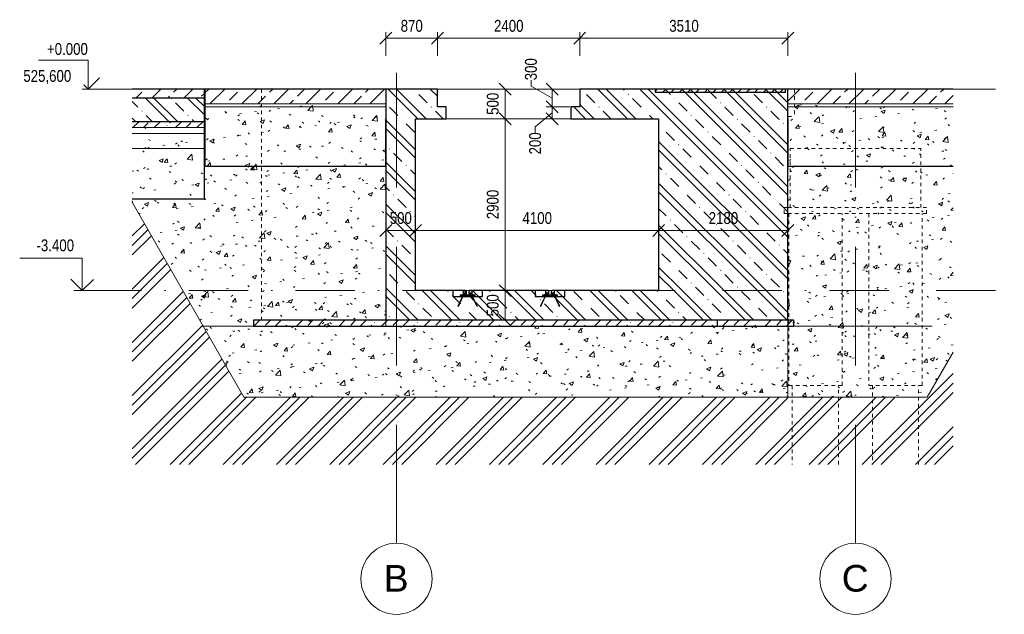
# Model space of a CAD drawing. Header units: millimetres. Extents: x 7561 to 278966, y -17625 to 5584.
# Tile 12 of 34: x 125863 to 142467, y -8862 to 1172. Entities that reach past the tile are written whole.
import ezdxf

# ---------------------------------------------------------------- set-up
doc = ezdxf.new("R2010")
doc.units = ezdxf.units.MM
for name, pattern in [('A_CARA_07', [7, 5, -2]), ('A_CARA_15', [7.6, 5, -1.3, 0, -1.3]), ('skrytá malá', [120, 60, -60]), ('Čerchovaná 10mm', [1800, 1000, -400, 0, -400]), ('Čerchovaná 20mm', [3000, 2000, -500, 0, -500])]:
    doc.linetypes.add(name, pattern=pattern)
for name, color, linetype, lineweight in [('_Skryté čáry_', 250, 'A_CARA_07', 9), ('CA_KOTY', 3, 'Continuous', 9), ('CA_KOTY-100', 3, 'Continuous', 9), ('CA_KOTYVYS', 3, 'Continuous', 9), ('CA_OSY', 5, 'A_CARA_15', 9), ('CA_PODLAHA', 1, 'Continuous', 25), ('CA_PODLAHA25', 7, 'Continuous', 13), ('CA_POHHRA18', 9, 'Continuous', 9), ('CA_POHHRA25', 7, 'Continuous', 13), ('CA_REZY', 1, 'Continuous', 25), ('CA_SRAFY', 9, 'Continuous', 25), ('CA_TEXT35', 62, 'Continuous', 9), ('CA_VYZTUZ5', 1, 'Continuous', 13), ('CA_ZAKLADY25', 7, 'Continuous', 13), ('CA_ZAKLADY5', 1, 'Continuous', 25), ('CA_ZAKLADY_NEVHRA', 3, 'skrytá malá', 9), ('CA_ZARIZPRED', 8, 'Continuous', 13), ('Konstrukční výztuhy', 7, 'Continuous', 13), ('S-BEAMHDN', 4, 'skrytá malá', 9), ('Terénní útvar', 7, 'Continuous', 13), ('Vzor v řezu', 7, 'Continuous', 13)]:
    doc.layers.add(name, color=color, linetype=linetype, lineweight=lineweight)
doc.styles.add('Arial', font='arial.ttf', dxfattribs={"width": 0.8, "height": 200})
doc.styles.add('Arial_1', font='arial.ttf', dxfattribs={"height": 450})
doc.dimstyles.new('HP_Přímá_-_2_mm_Ariel_1-100', dxfattribs={"dimscale": 304.8, "dimtxt": 204.05188, "dimasz": 0.656168, "dimexe": 0.328084, "dimexo": 0.0625, "dimgap": 0.164042, "dimtad": 1, "dimdec": 0, "dimzin": 0, "dimdsep": 46, "dimtxsty": 'Arial', "dimblk1": 'OBLIQUE', "dimblk2": 'OBLIQUE', "dimsah": 1, "dimcen": 0.09, "dimazin": 0, "dimtfac": 1, "dimtdec": 4, "dimtix": 1, "dimtmove": 0, "dimatfit": 3, "dimfxl": 0.984252, "dimfxlon": 1, "dimtvp": 1, "dimtolj": 1, "dimtzin": 0, "dimarcsym": 2})
doc.dimstyles.new('HP_Přímá_-_2_mm_Ariel_1-100_1', dxfattribs={"dimscale": 304.8, "dimtxt": 204.05188, "dimasz": 0.656168, "dimexe": 0.328084, "dimexo": 0.0625, "dimgap": 0.164042, "dimtad": 1, "dimdec": 0, "dimzin": 0, "dimdsep": 46, "dimtxsty": 'Arial', "dimblk1": 'OBLIQUE', "dimblk2": 'OBLIQUE', "dimsah": 1, "dimcen": 0.09, "dimazin": 0, "dimtfac": 1, "dimtdec": 4, "dimtix": 1, "dimtmove": 1, "dimatfit": 3, "dimfxl": 0.984252, "dimfxlon": 1, "dimtvp": 1, "dimtolj": 1, "dimtzin": 0, "dimarcsym": 2})
pattern_1 = [(50, (144825.1, 6344.4), (728.737, -63.756), [76.2, -838.2]), (355, (144825.1, 6344.4), (-140.972, 764.228), [60.96, -670.56]), (100.451, (144885.84, 6339.1), (587.77, 700.467), [64.76, -712.36]), (46.184, (144825.1, 6547.6), (1084.316, -168.17), [114.3, -1257.3]), (96.636, (144915.5, 6533.6), (949.61, 989.71), [97.14, -1068.54]), (351.184, (144825.1, 6547.6), (949.62, 989.7), [91.44, -1005.84]), (21, (144926.7, 6496.8), (606.458, -409.06), [76.2, -838.2]), (326, (144926.7, 6496.8), (247.208, 736.753), [60.96, -670.56]), (71.451, (144977.25, 6462.7), (853.668, 327.685), [64.76, -712.36]), (37.5, (144825.1, 6344.4), (12.3547, 338.22), [33.528, -628.904, 33.528, -647.192, -673.1]), (37.5, (144825.1, 6344.4), (12.3547, 338.22), [-1343.152, 33.528, -639.572]), (7.5, (144825.1, 6344.4), (267.279, 400.722), [33.528, -354.584, 33.528, -613.664, -256.54]), (7.5, (144825.1, 6344.4), (267.279, 400.722), [-1035.304, 33.528, -223.012]), (327.5, (144598.54, 6344.4), (542.3633, -22.9153), [33.528, -220.472, 33.528, -1810.512]), (327.5, (144598.54, 6344.4), (542.3633, -22.9153), [-287.528, -758.952, 33.528, -1018.032]), (317.5, (144496.94, 6344.4), (592.517, 101.707), [33.528, -296.672, 33.528, -492.76, -746.76]), (317.5, (144496.94, 6344.4), (592.517, 101.707), [-856.488, 33.528, -713.232])]
pattern_2 = [(45, (144825.1, 6344.4), (-269.408, 269.408), []), (45, (145094.52, 6344.4), (-269.408, 269.408), [190.5, -95.25])]
pattern_3 = [(135, (144825.1, 6344.4), (-353.553, -353.553), []), (135, (144966.53, 6344.4), (-353.553, -353.553), []), (135, (145249.4, 6344.4), (-494.975, -212.132), [200, -100, 3.353, -96.647])]
pattern_4 = [(45, (144825.1, 6344.4), (-179.605, 179.605), []), (45, (145004.72, 6344.4), (-89.8026, 269.4077), [127, -63.5, 3.353, -60.147])]

# ---------------------------------------------------------------- blocks, each defined once
blk = doc.blocks.new('Plech5 - Plech-2294364-Řez A6')
at = {"layer": 'Konstrukční výztuhy', "lineweight": 9}
h = blk.add_hatch(dxfattribs=at)
h.set_pattern_fill('FP_53', color=8, style=0, pattern_type=2)
h.set_pattern_definition([(45, (33358.17, 6344.39), (-70.7107, 70.7107), [])])
h.paths.add_polyline_path([(25109.871065, -50), (27309.871065, -50), (27309.871065, 0), (25109.871065, 0)])
at = {"layer": 'Konstrukční výztuhy', "color": 10, "lineweight": 25}
for p, q in [((27309.871065, 0), (25109.871065, 0)), ((25109.871065, 0), (25109.871065, -50)), ((25109.871065, -50), (27309.871065, -50)), ((27309.871065, -50), (27309.871065, 0))]:
    blk.add_line(p, q, dxfattribs=at)
blk = doc.blocks.new('Obecné modely 4 - Obecné modely 4-2846433-Řez A6')
at = {"layer": 'CA_REZY'}
for p, q in [((21917, -3400), (21700, -3400)), ((21700, -3400), (21700, -3500)), ((22200, -3400), (21982, -3400)), ((22200, -3500), (22200, -3400)), ((23307, -3400), (23090, -3400)), ((23090, -3400), (23090, -3500)), ((23590, -3400), (23372, -3400)), ((23590, -3500), (23590, -3400)), ((21700, -3500), (21862, -3500)), ((21874, -3500), (22025, -3500)), ((22038, -3500), (22200, -3500)), ((23090, -3500), (23252, -3500)), ((23264, -3500), (23416, -3500)), ((23428, -3500), (23590, -3500))]:
    blk.add_line(p, q, dxfattribs=at)
blk = doc.blocks.new('JKLA65 - JKLA65-2640118-Řez A6')
at = {"layer": 'CA_POHHRA18'}
h = blk.add_hatch(dxfattribs=at)
h.set_pattern_fill('FP_54', color=256, style=0, pattern_type=2)
h.set_pattern_definition([(45, (33358.17, 6344.4), (-251.447, 251.447), []), (45, (33358.17, 6725.4), (-251.447, 251.447), [])])
h.paths.add_polyline_path([(21950, -3470), (22037, -3470), (22037, -3467), (22033, -3462), (21971, -3452), (21969, -3449), (21969, -3448), (21970, -3419), (21973, -3417), (21979, -3415), (21982, -3411), (21982, -3399), (21977, -3395), (21922, -3395), (21917, -3400), (21918, -3411), (21921, -3415), (21929, -3418), (21931, -3422), (21930, -3451), (21928, -3453), (21918, -3455), (21867, -3462), (21862, -3467), (21862, -3470), (21918, -3470)])
for p, q in [((21862, -3467), (21862, -3470)), ((21862, -3470), (21950, -3470)), ((21927, -3453), (21867, -3462)), ((21917, -3400), (21917, -3411)), ((21921, -3415), (21927, -3417)), ((21950, -3395), (21922, -3395)), ((21931, -3422), (21931, -3448)), ((21977, -3395), (21950, -3395)), ((21950, -3470), (22037, -3470)), ((21969, -3448), (21969, -3422)), ((21973, -3417), (21979, -3415)), ((22033, -3462), (21973, -3453)), ((21982, -3411), (21982, -3400)), ((22037, -3470), (22037, -3467))]:
    blk.add_line(p, q, dxfattribs=at)
for centre, start, end in [((21867, -3467), 98.5637, 180), ((21922, -3400), 90, 180), ((21922, -3411), 180, 254.3205), ((21926, -3422), 0, 74.3205), ((21926, -3448), 278.5637, 0), ((21974, -3422), 105.6795, 180), ((21974, -3448), 180, 261.4363), ((21977, -3400), 0, 90), ((21977, -3411), 285.6795, 0), ((22032, -3467), 0, 81.4363)]:
    blk.add_arc(centre, 5, start, end, dxfattribs=at)
blk = doc.blocks.new('JKLA65 - JKLA65-V9-Řez A6')
at = {"layer": 'CA_POHHRA18'}
for p, q in [((23252, -3467), (23252, -3470)), ((23252, -3470), (23340, -3470)), ((23317, -3453), (23257, -3462)), ((23307, -3400), (23307, -3411)), ((23311, -3415), (23317, -3417)), ((23340, -3395), (23312, -3395)), ((23321, -3422), (23321, -3448)), ((23367, -3395), (23340, -3395)), ((23340, -3470), (23427, -3470)), ((23359, -3448), (23359, -3422)), ((23363, -3417), (23369, -3415)), ((23423, -3462), (23363, -3453)), ((23372, -3411), (23372, -3400)), ((23427, -3470), (23427, -3467))]:
    blk.add_line(p, q, dxfattribs=at)
for centre, start, end in [((23257, -3467), 98.5637, 180), ((23312, -3400), 90, 180), ((23312, -3411), 180, 254.3205), ((23316, -3422), 0, 74.3205), ((23316, -3448), 278.5637, 0), ((23364, -3422), 105.6795, 180), ((23364, -3448), 180, 261.4363), ((23367, -3400), 0, 90), ((23367, -3411), 285.6795, 0), ((23422, -3467), 0, 81.4363)]:
    blk.add_arc(centre, 5, start, end, dxfattribs=at)
blk = doc.blocks.new('Podlaží - Záhlaví podlaží-542802-Řez A6')
at = {"layer": 'CA_KOTYVYS'}
for p, q in [((15549, 487), (14711, 487)), ((15549, 0), (15549, 487)), ((15549, 0), (15357, 193)), ((15549, 0), (15742, 193))]:
    blk.add_line(p, q, dxfattribs=at)
blk = doc.blocks.new('Osnova - Bublina osnovy 12mm-4850-Řez A6')
at = {"layer": 'CA_TEXT35'}
blk.add_circle((20750, -8262), 600, dxfattribs=at)
blk = doc.blocks.new('Podlaží - Bez názvu-542800-Řez A6')
at = {"layer": 'CA_KOTYVYS'}
for p, q in [((15449, -2850), (14396, -2850)), ((15449, -3400), (15449, -2850)), ((15449, -3400), (15257, -3207)), ((15449, -3400), (15639, -3210)), ((15449, -3400), (15308, -3400))]:
    blk.add_line(p, q, dxfattribs=at)
blk = doc.blocks.new('DIMBLOCK92-Řez A6')
at = {"layer": 'CA_KOTY-100'}
for p, q in [((132037, -2385), (132037, -2085)), ((132537, -2385), (132537, -2085)), ((132037, -2385), (132137, -2285)), ((132537, -2385), (132637, -2285)), ((132037, -2385), (131937, -2485)), ((132037, -2385), (132537, -2385)), ((132037, -2385), (132037, -2485)), ((132537, -2385), (132437, -2485)), ((132537, -2385), (132537, -2485))]:
    blk.add_line(p, q, dxfattribs=at)
at = {"layer": 'CA_KOTY-100', "color": 0, "insert": (132103, -2075), "char_height": 200, "width": 440.75, "attachment_point": 1, "line_spacing_factor": 0.941778, "style": 'Arial'}
blk.add_mtext('500', dxfattribs=at)
blk = doc.blocks.new('_Oblique')
at = {"color": 0, "linetype": 'ByBlock', "lineweight": -2}
blk.add_line((-0.5, -0.5), (0.5, 0.5), dxfattribs=at)
blk = doc.blocks.new('DIMBLOCK93-Řez A6')
at = {"layer": 'CA_KOTY-100'}
for p, q in [((132537, -2385), (132537, -2085)), ((136637, -2385), (136637, -2085)), ((132537, -2385), (132637, -2285)), ((136637, -2385), (136737, -2285)), ((132537, -2385), (132437, -2485)), ((132537, -2385), (136637, -2385)), ((132537, -2385), (132537, -2485)), ((136637, -2385), (136537, -2485)), ((136637, -2385), (136637, -2485))]:
    blk.add_line(p, q, dxfattribs=at)
at = {"layer": 'CA_KOTY-100', "color": 0, "insert": (134342, -2075), "char_height": 200, "width": 587.67, "attachment_point": 1, "line_spacing_factor": 0.941778, "style": 'Arial'}
blk.add_mtext('4100', dxfattribs=at)
blk = doc.blocks.new('DIMBLOCK94-Řez A6')
at = {"layer": 'CA_KOTY-100'}
for p, q in [((136637, -2385), (136637, -2085)), ((138817, -2385), (138817, -2085)), ((136637, -2385), (136737, -2285)), ((138817, -2385), (138917, -2285)), ((136637, -2385), (136537, -2485)), ((136637, -2385), (138817, -2385)), ((136637, -2385), (136637, -2485)), ((138817, -2385), (138717, -2485)), ((138817, -2385), (138817, -2485))]:
    blk.add_line(p, q, dxfattribs=at)
at = {"layer": 'CA_KOTY-100', "color": 0, "insert": (137482, -2075), "char_height": 200, "width": 587.67, "attachment_point": 1, "line_spacing_factor": 0.941778, "style": 'Arial'}
blk.add_mtext('2180', dxfattribs=at)
blk = doc.blocks.new('DIMBLOCK95-Řez A6')
at = {"layer": 'CA_KOTY-100'}
for p, q in [((134050, -3400), (133950, -3300)), ((134050, -3400), (133750, -3400)), ((134050, -3900), (134050, -3400)), ((134050, -3400), (134150, -3500)), ((134050, -3400), (134150, -3400)), ((134050, -3900), (133950, -3800)), ((134050, -3900), (133750, -3900)), ((134050, -3900), (134150, -4000)), ((134050, -3900), (134150, -3900))]:
    blk.add_line(p, q, dxfattribs=at)
at = {"layer": 'CA_KOTY-100', "color": 0, "insert": (133740, -3834), "char_height": 200, "width": 440.75, "attachment_point": 1, "rotation": 90, "line_spacing_factor": 0.941778, "style": 'Arial'}
blk.add_mtext('500', dxfattribs=at)
blk = doc.blocks.new('DIMBLOCK96-Řez A6')
at = {"layer": 'CA_KOTY-100'}
for p, q in [((134050, -500), (133950, -400)), ((134050, -500), (133750, -500)), ((134050, -3400), (134050, -500)), ((134050, -500), (134150, -600)), ((134050, -500), (134150, -500)), ((134050, -3400), (133950, -3300)), ((134050, -3400), (133750, -3400)), ((134050, -3400), (134150, -3500)), ((134050, -3400), (134150, -3400))]:
    blk.add_line(p, q, dxfattribs=at)
at = {"layer": 'CA_KOTY-100', "color": 0, "insert": (133740, -2195), "char_height": 200, "width": 587.67, "attachment_point": 1, "rotation": 90, "line_spacing_factor": 0.941778, "style": 'Arial'}
blk.add_mtext('2900', dxfattribs=at)
blk = doc.blocks.new('DIMBLOCK97-Řez A6')
at = {"layer": 'CA_KOTY-100'}
for p, q in [((134050, 0), (133950, 100)), ((134050, 0), (133750, 0)), ((134050, -500), (134050, 0)), ((134050, 0), (134150, -100)), ((134050, 0), (134150, 0)), ((134050, -500), (133950, -400)), ((134050, -500), (133750, -500)), ((134050, -500), (134150, -600)), ((134050, -500), (134150, -500))]:
    blk.add_line(p, q, dxfattribs=at)
at = {"layer": 'CA_KOTY-100', "color": 0, "insert": (133740, -434), "char_height": 200, "width": 440.75, "attachment_point": 1, "rotation": 90, "line_spacing_factor": 0.941778, "style": 'Arial'}
blk.add_mtext('500', dxfattribs=at)
blk = doc.blocks.new('DIMBLOCK98-Řez A6')
at = {"layer": 'CA_KOTY-100'}
for p, q in [((132037, 859), (131937, 759)), ((132037, 859), (132137, 959)), ((132037, 859), (132037, 959)), ((132037, 859), (132907, 859)), ((132037, 859), (132037, 559)), ((132907, 859), (132807, 759)), ((132907, 859), (133007, 959)), ((132907, 859), (132907, 959)), ((132907, 859), (132907, 559))]:
    blk.add_line(p, q, dxfattribs=at)
at = {"layer": 'CA_KOTY-100', "color": 0, "insert": (132288, 1168), "char_height": 200, "width": 440.75, "attachment_point": 1, "line_spacing_factor": 0.941778, "style": 'Arial'}
blk.add_mtext('870', dxfattribs=at)
blk = doc.blocks.new('DIMBLOCK99-Řez A6')
at = {"layer": 'CA_KOTY-100'}
for p, q in [((132907, 859), (132807, 759)), ((132907, 859), (133007, 959)), ((132907, 859), (132907, 959)), ((132907, 859), (135307, 859)), ((132907, 859), (132907, 559)), ((135307, 859), (135207, 759)), ((135307, 859), (135407, 959)), ((135307, 859), (135307, 959)), ((135307, 859), (135307, 559))]:
    blk.add_line(p, q, dxfattribs=at)
at = {"layer": 'CA_KOTY-100', "color": 0, "insert": (133862, 1168), "char_height": 200, "width": 587.67, "attachment_point": 1, "line_spacing_factor": 0.941778, "style": 'Arial'}
blk.add_mtext('2400', dxfattribs=at)
blk = doc.blocks.new('DIMBLOCK100-Řez A6')
at = {"layer": 'CA_KOTY-100'}
for p, q in [((135307, 859), (135207, 759)), ((135307, 859), (135407, 959)), ((135307, 859), (135307, 959)), ((135307, 859), (138817, 859)), ((135307, 859), (135307, 559)), ((138817, 859), (138717, 759)), ((138817, 859), (138917, 959)), ((138817, 859), (138817, 959)), ((138817, 859), (138817, 559))]:
    blk.add_line(p, q, dxfattribs=at)
at = {"layer": 'CA_KOTY-100', "color": 0, "insert": (136817, 1168), "char_height": 200, "width": 587.67, "attachment_point": 1, "line_spacing_factor": 0.941778, "style": 'Arial'}
blk.add_mtext('3510', dxfattribs=at)
blk = doc.blocks.new('DIMBLOCK101-Řez A6')
at = {"layer": 'CA_KOTY-100'}
for p, q in [((134486, 149), (134486, 49)), ((134486, 49), (134841, -150)), ((134841, 0), (134741, 100)), ((134841, 0), (134741, 0)), ((134841, 0), (134841, -300)), ((134841, 0), (134941, -100)), ((134841, 0), (135141, 0)), ((134841, -300), (134741, -200)), ((134841, -300), (134741, -300)), ((134841, -300), (134941, -400)), ((134841, -300), (135141, -300))]:
    blk.add_line(p, q, dxfattribs=at)
at = {"layer": 'CA_KOTY-100', "color": 0, "insert": (134383, 149), "char_height": 200, "width": 440.75, "attachment_point": 1, "rotation": 90, "line_spacing_factor": 0.941778, "style": 'Arial'}
blk.add_mtext('300', dxfattribs=at)
blk = doc.blocks.new('DIMBLOCK102-Řez A6')
at = {"layer": 'CA_KOTY-100'}
for p, q in [((134841, -300), (134741, -200)), ((134841, -300), (134741, -300)), ((134841, -300), (134841, -500)), ((134841, -300), (134941, -400)), ((134841, -300), (135141, -300)), ((134557, -635), (134841, -400)), ((134841, -500), (134741, -400)), ((134557, -735), (134557, -635)), ((134841, -500), (134741, -500)), ((134841, -500), (134941, -600)), ((134841, -500), (135141, -500))]:
    blk.add_line(p, q, dxfattribs=at)
at = {"layer": 'CA_KOTY-100', "color": 0, "insert": (134454, -1102), "char_height": 200, "width": 440.75, "attachment_point": 1, "rotation": 90, "line_spacing_factor": 0.941778, "style": 'Arial'}
blk.add_mtext('200', dxfattribs=at)

msp = doc.modelspace()

# ---------------------------------------------------------------- hatches: boundary and pattern name
at = {"layer": 'CA_POHHRA25', "lineweight": 9}
h = msp.add_hatch(dxfattribs=at)
h.set_pattern_fill('FP_51', color=256, style=0, pattern_type=2)
h.set_pattern_definition(pattern_3)
h.paths.add_polyline_path([(138143.2, -3400), (138816.9, -3400), (138816.9, -500), (136636.9, -500), (136636.9, -3400)])
at = {"layer": 'CA_SRAFY', "lineweight": 9}
h = msp.add_hatch(dxfattribs=at)
h.set_pattern_fill('FP_49', color=256, style=0, pattern_type=2)
h.set_pattern_definition(pattern_2)
h.paths.add_polyline_path([(128976.8, -150), (128976.8, 0), (127761.6, 0), (127761.6, -150)])
h = msp.add_hatch(dxfattribs=at)
h.set_pattern_fill('FP_51', color=256, style=0, pattern_type=2)
h.set_pattern_definition(pattern_3)
h.paths.add_polyline_path([(128976.8, -150), (127761.6, -150), (127761.6, -550), (128976.8, -550)])
h = msp.add_hatch(dxfattribs=at)
h.set_pattern_fill('FP_49', color=256, style=0, pattern_type=2)
h.set_pattern_definition(pattern_2)
h.paths.add_polyline_path([(141603.7, -250), (141603.7, 0), (138816.9, 0), (138816.9, -250), (139873.5, -250)])
h.paths.add_polyline_path([(128986.8, -250), (132036.9, -250), (132036.9, 0), (128986.8, 0)])
h = msp.add_hatch(dxfattribs=at)
h.set_pattern_fill('FP_51', color=256, style=0, pattern_type=2)
h.set_pattern_definition(pattern_3)
h.paths.add_polyline_path([(132536.9, -500), (133056.8, -500), (133056.8, -300), (132906.8, -300), (132906.8, 0), (132036.9, 0), (132036.9, -500)])
h.paths.add_polyline_path([(138816.9, -500), (138816.9, 0), (135306.8, 0), (135306.8, -300), (135156.8, -300), (135156.8, -500), (138143.2, -500)])
h = msp.add_hatch(dxfattribs=at)
h.set_pattern_fill('FP_48', color=256, style=0, pattern_type=2)
h.set_pattern_definition(pattern_1)
h.paths.add_polyline_path([(128986.8, -300), (132036.9, -300), (132036.9, -250), (128986.8, -250)])
h.paths.add_polyline_path([(138816.9, -300), (141603.7, -300), (141603.7, -250), (138816.9, -250)])
h = msp.add_hatch(dxfattribs=at)
h.set_pattern_fill('FP_48', color=256, style=0, pattern_type=2)
h.set_pattern_definition(pattern_1)
h.paths.add_polyline_path([(128986.8, -1300), (132036.9, -1300), (132036.9, -300), (128986.8, -300)])
h.paths.add_polyline_path([(138816.9, -1300), (141603.7, -1300), (141603.7, -300), (138816.9, -300), (138816.9, -1061.1)])
h = msp.add_hatch(dxfattribs=at)
h.set_pattern_fill('FP_52', color=256, style=0, pattern_type=2)
h.set_pattern_definition(pattern_4)
h.paths.add_polyline_path([(128976.8, -550), (127761.6, -550), (127761.6, -650), (128976.8, -650)])
h = msp.add_hatch(dxfattribs=at)
h.set_pattern_fill('FP_52', color=256, style=0, pattern_type=2)
h.set_pattern_definition(pattern_4)
h.paths.add_polyline_path([(128976.8, -550), (127761.6, -550), (127761.6, -650), (128976.8, -650)])
h = msp.add_hatch(dxfattribs=at)
h.set_pattern_fill('FP_48', color=256, style=0, pattern_type=2)
h.set_pattern_definition(pattern_1)
h.paths.add_polyline_path([(128976.8, -650), (127761.6, -650), (127761.6, -750), (128976.8, -750)])
h = msp.add_hatch(dxfattribs=at)
h.set_pattern_fill('FP_51', color=256, style=0, pattern_type=2)
h.set_pattern_definition(pattern_3)
h.paths.add_polyline_path([(132036.9, -3400), (132536.9, -3400), (132536.9, -500), (132036.9, -500), (132036.9, -2115.3)])
h = msp.add_hatch(dxfattribs=at)
h.set_pattern_fill('FP_48', color=256, style=0, pattern_type=2)
h.set_pattern_definition(pattern_1)
h.paths.add_polyline_path([(128976.8, -1850), (128976.8, -750), (127761.6, -750), (127761.6, -1850)])
h = msp.add_hatch(dxfattribs=at)
h.set_pattern_fill('FP_51', color=256, style=0, pattern_type=2)
h.set_pattern_definition(pattern_3)
h.paths.add_polyline_path([(132036.9, -3900), (138816.9, -3900), (138816.9, -3400), (134839.3, -3400), (134839.3, -3410.5), (134834.3, -3415.7), (134827.3, -3418.4), (134825.8, -3421.9), (134826.4, -3450.6), (134828.9, -3452.9), (134830.1, -3453.2), (134890.1, -3462.3), (134894.3, -3467.2), (134894.3, -3470), (134719.3, -3470), (134719.3, -3467.2), (134723.6, -3462.3), (134785.7, -3452.4), (134787.7, -3449.5), (134787.8, -3448.3), (134787.2, -3419.4), (134784.2, -3417.1), (134778, -3415.3), (134774.3, -3410.5), (134774.3, -3400), (133449.3, -3400), (133449.3, -3410.5), (133444.3, -3415.7), (133437.3, -3418.4), (133435.8, -3421.9), (133436.4, -3450.6), (133438.9, -3452.9), (133440.1, -3453.2), (133500.1, -3462.3), (133504.3, -3467.2), (133504.3, -3470), (133329.3, -3470), (133329.3, -3467.2), (133333.6, -3462.3), (133395.7, -3452.4), (133397.7, -3449.5), (133397.8, -3448.3), (133397.2, -3419.4), (133394.2, -3417.1), (133388, -3415.3), (133384.3, -3410.5), (133384.3, -3400), (132036.9, -3400)])
h.paths.add_polyline_path([(134650.7, -3668.4), (134641.7, -3664.1), (134721.5, -3495.4), (134729.4, -3487.9), (134739.9, -3482.5), (134746.3, -3480.8), (134753, -3480), (134869.6, -3481), (134878.2, -3484), (134887.8, -3491), (134892.1, -3495.4), (134898.9, -3507.5), (134972, -3664.1), (134962.9, -3668.4), (134884.3, -3501.5), (134877.4, -3495.4), (134869.6, -3491.6), (134867.4, -3490.8), (134860.6, -3490), (134746.3, -3490.8), (134736.2, -3495.4), (134734.1, -3496.7), (134727.8, -3504), (134721.5, -3516.6), (134682.7, -3599.9)])
h.paths.add_polyline_path([(133569.1, -3666.5), (133494.1, -3501.8), (133488, -3496), (133479.3, -3491.6), (133477.1, -3490.8), (133470.2, -3490), (133356.3, -3490.8), (133346.2, -3495.4), (133344.1, -3496.7), (133338.4, -3503.1), (133331.5, -3516.6), (133262.1, -3665.5), (133253, -3661.3), (133331.5, -3495.4), (133339.4, -3487.9), (133349.9, -3482.5), (133356.3, -3480.8), (133363, -3480), (133479.3, -3481), (133488, -3484.1), (133497.6, -3491.1), (133502, -3495.7), (133508.6, -3507.7), (133578.2, -3662.4)])
h = msp.add_hatch(dxfattribs=at)
h.set_pattern_fill('FP_52', color=256, style=0, pattern_type=2)
h.set_pattern_definition(pattern_4)
h.paths.add_polyline_path([(138916.9, -4000), (138916.9, -3900), (129806.9, -3900), (129806.9, -4000), (138143.2, -4000)])
h = msp.add_hatch(dxfattribs=at)
h.set_pattern_fill('FP_52', color=256, style=0, pattern_type=2)
h.set_pattern_definition(pattern_4)
h.paths.add_polyline_path([(138916.9, -4000), (138916.9, -3900), (129806.9, -3900), (129806.9, -4000), (138143.2, -4000)])
at = {"layer": 'Terénní útvar', "lineweight": 9}
h = msp.add_hatch(dxfattribs=at)
h.set_pattern_fill('FP_48', color=250, style=0, pattern_type=2)
h.set_pattern_definition(pattern_1)
h.paths.add_polyline_path([(138143.2, -5200), (141166.9, -5200), (141603.7, -4435.5), (141603.7, -1300), (138816.9, -1300), (138816.9, -4000), (132036.9, -4000), (132036.9, -1300), (128986.8, -1300), (128986.8, -1000), (127761.6, -1000), (127761.6, -1909.5), (129641.9, -5200), (134682.7, -5200)])
at = {"layer": 'Vzor v řezu', "lineweight": 9}
h = msp.add_hatch(dxfattribs=at)
h.set_pattern_fill('FP_50', color=250, style=0, pattern_type=2)
h.set_pattern_definition([(45, (144825.1, 6344.4), (-449.013, 449.013), []), (45, (144983.86, 6344.4), (0, 898.026), []), (45, (144666.36, 6344.4), (0, 898.026), [])])
h.paths.add_polyline_path([(135332.6, -6331.9), (141603.7, -6331.9), (141603.7, -4435.5), (141166.9, -5200), (129641.9, -5200), (127761.6, -1909.5), (127761.6, -6331.9), (134682.7, -6331.9)])

# ---------------------------------------------------------------- linework, layer by layer
at = {"color": 6, "lineweight": 25}
msp.add_line((137626.8, -3900), (137626.8, -4000), dxfattribs=at)
at = {"layer": '_Skryté čáry_'}
msp.add_line((138816.9, -4000), (138816.9, -5200), dxfattribs=at)
at = {"layer": 'CA_OSY', "linetype": 'Čerchovaná 20mm'}
for p, q in [((132216.8, -7661.6), (132216.8, 276.8)), ((139956.8, -7661.6), (139956.8, 276.8))]:
    msp.add_line(p, q, dxfattribs=at)
at = {"layer": 'CA_OSY', "linetype": 'Čerchovaná 10mm'}
msp.add_line((126916.2, -3400), (142466.5, -3400), dxfattribs=at)
at = {"layer": 'CA_PODLAHA'}
for p, q in [((128976.8, 0), (127761.6, 0)), ((128976.8, -150), (128976.8, 0)), ((132036.9, 0), (128986.8, 0)), ((128986.8, 0), (128986.8, -1300)), ((141603.7, 0), (138816.9, 0)), ((132036.9, -1300), (132036.9, -500)), ((138816.9, -500), (138816.9, -1300)), ((128986.8, -1300), (132036.9, -1300)), ((138816.9, -1300), (141603.7, -1300)), ((138916.9, -3900), (129806.9, -3900)), ((129806.9, -3900), (129806.9, -4000)), ((138916.9, -4000), (138916.9, -3900)), ((129806.9, -4000), (138916.9, -4000))]:
    msp.add_line(p, q, dxfattribs=at)
at = {"layer": 'CA_PODLAHA25'}
for p, q in [((132036.9, -250), (128986.8, -250)), ((132036.9, -300), (128986.8, -300)), ((141603.7, -250), (138816.9, -250)), ((141603.7, -300), (138816.9, -300)), ((128976.8, -650), (127761.6, -650)), ((128976.8, -750), (127761.6, -750))]:
    msp.add_line(p, q, dxfattribs=at)
at = {"layer": 'CA_POHHRA18'}
for p, q in [((133291.8, -3470), (133329.3, -3470)), ((133291.8, -3480), (133291.8, -3470)), ((133541.8, -3480), (133291.8, -3480)), ((133341.8, -3400), (133341.8, -3440)), ((133341.8, -3400), (133346.8, -3400)), ((133341.8, -3440), (133397.8, -3440)), ((133346.8, -3400), (133346.8, -3435)), ((133346.8, -3435), (133397.8, -3435)), ((133486.8, -3435), (133435.8, -3435)), ((133491.8, -3440), (133435.8, -3440)), ((133486.8, -3400), (133486.8, -3435)), ((133491.8, -3400), (133486.8, -3400)), ((133491.8, -3400), (133491.8, -3440)), ((133504.3, -3470), (133541.8, -3470)), ((133541.8, -3470), (133541.8, -3480)), ((134681.8, -3470), (134719.3, -3470)), ((134681.8, -3480), (134681.8, -3470)), ((134931.8, -3480), (134681.8, -3480)), ((134731.8, -3400), (134731.8, -3440)), ((134731.8, -3400), (134736.8, -3400)), ((134731.8, -3440), (134787.8, -3440)), ((134736.8, -3400), (134736.8, -3435)), ((134736.8, -3435), (134787.8, -3435)), ((134876.8, -3435), (134825.8, -3435)), ((134881.8, -3440), (134825.8, -3440)), ((134876.8, -3400), (134876.8, -3435)), ((134881.8, -3400), (134876.8, -3400)), ((134881.8, -3400), (134881.8, -3440)), ((134894.3, -3470), (134931.8, -3470)), ((134931.8, -3470), (134931.8, -3480)), ((129806.9, -4000), (128943.3, -4000)), ((138826.9, -4000), (141252.6, -4000))]:
    msp.add_line(p, q, dxfattribs=at)
at = {"layer": 'CA_REZY'}
for p, q in [((132036.9, -500), (132036.9, -3400)), ((132536.9, -3400), (132536.9, -500)), ((136636.9, -500), (136636.9, -3400)), ((138816.9, -3400), (138816.9, -500))]:
    msp.add_line(p, q, dxfattribs=at)
at = {"layer": 'CA_VYZTUZ5'}
for p, q in [((133363, -3480), (133470.2, -3480)), ((134753, -3480), (134860.6, -3480)), ((133253, -3661.3), (133326.8, -3503.1)), ((133262.1, -3665.5), (133335.8, -3507.3)), ((133363, -3490), (133470.2, -3490)), ((133497.6, -3507.7), (133569.1, -3666.5)), ((133506.7, -3503.6), (133578.2, -3662.4)), ((134641.7, -3664.1), (134716.8, -3503.1)), ((134650.7, -3668.4), (134725.8, -3507.3)), ((134753, -3490), (134860.6, -3490)), ((134887.8, -3507.3), (134962.9, -3668.4)), ((134896.9, -3503.1), (134972, -3664.1)), ((133262.1, -3665.5), (133253, -3661.3)), ((133569.1, -3666.5), (133578.2, -3662.4)), ((134650.7, -3668.4), (134641.7, -3664.1)), ((134962.9, -3668.4), (134972, -3664.1))]:
    msp.add_line(p, q, dxfattribs=at)
for centre, radius, start, end in [((133363, -3520), 40, 90, 155), ((133470.2, -3520), 40, 24.22993, 90), ((134753, -3520), 40, 90, 155), ((134860.6, -3520), 40, 25, 90), ((133363, -3520), 30, 90, 155), ((133470.2, -3520), 30, 24.22993, 90), ((134753, -3520), 30, 90, 155), ((134860.6, -3520), 30, 25, 90)]:
    msp.add_arc(centre, radius, start, end, dxfattribs=at)
at = {"layer": 'CA_ZAKLADY25'}
for p, q in [((132906.8, 0), (135306.8, 0)), ((135156.8, -500), (133056.8, -500))]:
    msp.add_line(p, q, dxfattribs=at)
at = {"layer": 'CA_ZAKLADY5'}
for p, q in [((128976.8, -150), (127761.6, -150)), ((128976.8, -1850), (128976.8, -150)), ((132906.8, 0), (132036.9, 0)), ((132036.9, 0), (132036.9, -500)), ((132906.8, -300), (132906.8, 0)), ((138816.9, 0), (135306.8, 0)), ((135306.8, 0), (135306.8, -300)), ((138816.9, -500), (138816.9, 0)), ((133056.8, -300), (132906.8, -300)), ((133056.8, -500), (133056.8, -300)), ((135306.8, -300), (135156.8, -300)), ((135156.8, -300), (135156.8, -500)), ((128976.8, -550), (127761.6, -550)), ((132536.9, -500), (133056.8, -500)), ((135156.8, -500), (136636.9, -500)), ((127761.6, -1850), (128976.8, -1850)), ((132036.9, -3400), (132036.9, -3900)), ((133384.3, -3400), (132536.9, -3400)), ((134774.3, -3400), (133449.3, -3400)), ((136636.9, -3400), (134839.3, -3400)), ((138816.9, -3900), (138816.9, -3400))]:
    msp.add_line(p, q, dxfattribs=at)
at = {"layer": 'CA_ZAKLADY_NEVHRA'}
for p, q in [((138856.8, -1000), (141056.8, -1000)), ((138856.8, -2000), (138856.8, -1000)), ((141056.8, -2000), (141056.8, -1000)), ((138756.8, -2000), (138816.9, -2000)), ((138756.8, -2100), (138756.8, -2000)), ((138816.9, -2100), (138756.8, -2100)), ((138816.9, -2000), (141156.8, -2000)), ((141156.8, -2100), (138816.9, -2100)), ((138831.8, -2100), (138831.8, -5000)), ((139731.8, -5000), (139731.8, -2100)), ((140181.8, -2100), (140181.8, -5000)), ((141081.8, -5000), (141081.8, -2100)), ((141156.8, -2100), (141156.8, -2000)), ((138831.8, -5000), (139731.8, -5000)), ((138891.8, -5000), (138891.8, -6331.9)), ((139671.8, -6331.9), (139671.8, -5000)), ((140181.8, -5000), (141081.8, -5000)), ((140241.8, -5000), (140241.8, -6331.9)), ((141021.8, -6331.9), (141021.8, -5000))]:
    msp.add_line(p, q, dxfattribs=at)
at = {"layer": 'S-BEAMHDN'}
for p, q in [((129941.9, 0), (129941.9, -3900)), ((138926.8, 0), (138926.8, -460)), ((138816.9, -460), (138926.8, -460))]:
    msp.add_line(p, q, dxfattribs=at)
at = {"layer": 'Terénní útvar'}
for p, q in [((128986.8, -1000), (127761.6, -1000)), ((128986.8, -1300), (128986.8, -1000)), ((132036.9, -1300), (128986.8, -1300)), ((132036.9, -4000), (132036.9, -1300)), ((141603.7, -1300), (138816.9, -1300)), ((138816.9, -1300), (138816.9, -4000)), ((129641.9, -5200), (127761.6, -1909.5)), ((127761.6, -1909.5), (129641.9, -5200)), ((138816.9, -4000), (132036.9, -4000)), ((141603.7, -4435.5), (141166.9, -5200)), ((141166.9, -5200), (141603.7, -4435.5)), ((141166.9, -5200), (129641.9, -5200)), ((129641.9, -5200), (141166.9, -5200))]:
    msp.add_line(p, q, dxfattribs=at)

# ---------------------------------------------------------------- block references
at = {"layer": 'CA_KOTYVYS'}
for name in ['Podlaží - Záhlaví podlaží-542802-Řez A6', 'Podlaží - Bez názvu-542800-Řez A6']:
    msp.add_blockref(name, (111466.9, 0), dxfattribs=at)
at = {"layer": 'CA_POHHRA18'}
for name in ['JKLA65 - JKLA65-2640118-Řez A6', 'JKLA65 - JKLA65-V9-Řez A6']:
    msp.add_blockref(name, (111466.9, 0), dxfattribs=at)
at = {"layer": 'CA_TEXT35'}
for p in [(111466.9, 0), (119206.9, 0)]:
    msp.add_blockref('Osnova - Bublina osnovy 12mm-4850-Řez A6', p, dxfattribs=at)
at = {"layer": 'CA_ZARIZPRED'}
msp.add_blockref('Obecné modely 4 - Obecné modely 4-2846433-Řez A6', (111466.9, 0), dxfattribs=at)
at = {"layer": 'Konstrukční výztuhy'}
msp.add_blockref('Plech5 - Plech-2294364-Řez A6', (111466.9, 0), dxfattribs=at)

# ---------------------------------------------------------------- texts
at = {"layer": 'CA_KOTYVYS', "insert": (126322.7, 777.4), "char_height": 200, "width": 852.995, "attachment_point": 1, "style": 'Arial', "bg_fill": 3, "box_fill_scale": 1.25, "bg_fill_color": 256, "bg_fill_true_color": 13158600, "bg_fill_transparency": 0}
msp.add_mtext('+0.000', dxfattribs=at)
at = {"layer": 'CA_KOTYVYS', "insert": (126146.3, -2535.8), "char_height": 200, "width": 782.447, "attachment_point": 1, "style": 'Arial'}
msp.add_mtext('-3.400', dxfattribs=at)

# ---------------------------------------------------------------- dimensions: what is measured, and where the dimension line sits
at = {"layer": 'CA_KOTY'}
for base, p1, p2, override, picture, middle in [((132906.8, 858.6), (132036.9, 558.6), (132906.8, 558.6), {"dimpost": '<>', "dimfxl": 869.9508}, 'DIMBLOCK98-Řez A6', (132471.8, 1010.7)), ((135306.8, 858.6), (132906.8, 558.6), (135306.8, 558.6), {"dimpost": '<>', "dimfxl": 2400}, 'DIMBLOCK99-Řez A6', (134106.8, 1010.7)), ((138816.9, 858.6), (135306.8, 558.6), (138816.9, 558.6), {"dimpost": '<>', "dimfxl": 3510.0492}, 'DIMBLOCK100-Řez A6', (137061.8, 1010.8)), ((132536.9, -2384.9), (132036.9, -2084.9), (132536.9, -2084.9), {"dimpost": '<>', "dimfxl": 500}, 'DIMBLOCK92-Řez A6', (132286.9, -2232.7)), ((136636.9, -2384.9), (132536.9, -2084.9), (136636.9, -2084.9), {"dimpost": '<>', "dimfxl": 4100}, 'DIMBLOCK93-Řez A6', (134586.9, -2232.7)), ((138816.9, -2384.9), (136636.9, -2084.9), (138816.9, -2084.9), {"dimpost": '<>', "dimfxl": 2180}, 'DIMBLOCK94-Řez A6', (137726.9, -2232.7))]:
    dim = msp.add_linear_dim(base=base, p1=p1, p2=p2, dimstyle='HP_Přímá_-_2_mm_Ariel_1-100', override=override, dxfattribs=at)
    dim.commit()
    dim.dimension.update_dxf_attribs({"geometry": picture, "text_midpoint": middle})
for base, p1, p2, override, picture, middle in [((134840.7, -300), (135140.7, 0), (135140.7, -300), {"dimpost": '<>', "dimfxl": 300}, 'DIMBLOCK101-Řez A6', (134516.3, 369.5)), ((134840.7, -500), (135140.7, -300), (135140.7, -500), {"dimpost": '<>', "dimfxl": 200}, 'DIMBLOCK102-Řez A6', (134587.6, -882.1))]:
    dim = msp.add_linear_dim(base=base, p1=p1, p2=p2, angle=90, dimstyle='HP_Přímá_-_2_mm_Ariel_1-100_1', override=override, dxfattribs=at)
    dim.commit()
    dim.dimension.update_dxf_attribs({"geometry": picture, "text_midpoint": middle, "dimtype": 160, "text_rotation": 90})
for base, p1, p2, override, picture, middle in [((134049.7, 0), (133749.7, -500), (133749.7, 0), {"dimpost": '<>', "dimfxl": 500}, 'DIMBLOCK97-Řez A6', (133897.6, -250)), ((134049.7, -500), (133749.7, -3400), (133749.7, -500), {"dimpost": '<>', "dimfxl": 2900}, 'DIMBLOCK96-Řez A6', (133897.6, -1950)), ((134049.7, -3400), (133749.7, -3900), (133749.7, -3400), {"dimpost": '<>', "dimfxl": 500}, 'DIMBLOCK95-Řez A6', (133897.6, -3650))]:
    dim = msp.add_linear_dim(base=base, p1=p1, p2=p2, angle=90, dimstyle='HP_Přímá_-_2_mm_Ariel_1-100', override=override, dxfattribs=at)
    dim.commit()
    dim.dimension.update_dxf_attribs({"geometry": picture, "text_midpoint": middle})

# ---------------------------------------------------------------- next in the draw order: texts
at = {"layer": 'CA_KOTYVYS', "insert": (125924.6, 322.7), "char_height": 200, "width": 1000.506, "attachment_point": 1, "style": 'Arial', "bg_fill": 3, "box_fill_scale": 1.25, "bg_fill_color": 256, "bg_fill_true_color": 13158600, "bg_fill_transparency": 0}
msp.add_mtext('525,600', dxfattribs=at)
at = {"layer": 'CA_TEXT35', "char_height": 450, "attachment_point": 1, "style": 'Arial_1', "bg_fill": 3, "box_fill_scale": 1.25, "bg_fill_color": 256, "bg_fill_true_color": 13158600, "bg_fill_transparency": 0}
for s, insert, width in [('\\fArial|b0|i0|c238|p34|;B', (132001.7, -8029), 513.08), ('\\fArial|b0|i0|c238|p34|;C', (139725.2, -8029), 553.164)]:
    msp.add_mtext(s, dxfattribs=dict(at, insert=insert, width=width))

# ---------------------------------------------------------------- next in the draw order: linework, layer by layer
at = {"layer": 'CA_OSY', "linetype": 'Čerchovaná 10mm'}
msp.add_line((126916.2, 0), (142466.5, 0), dxfattribs=at)

doc.saveas('drawing.dxf')
